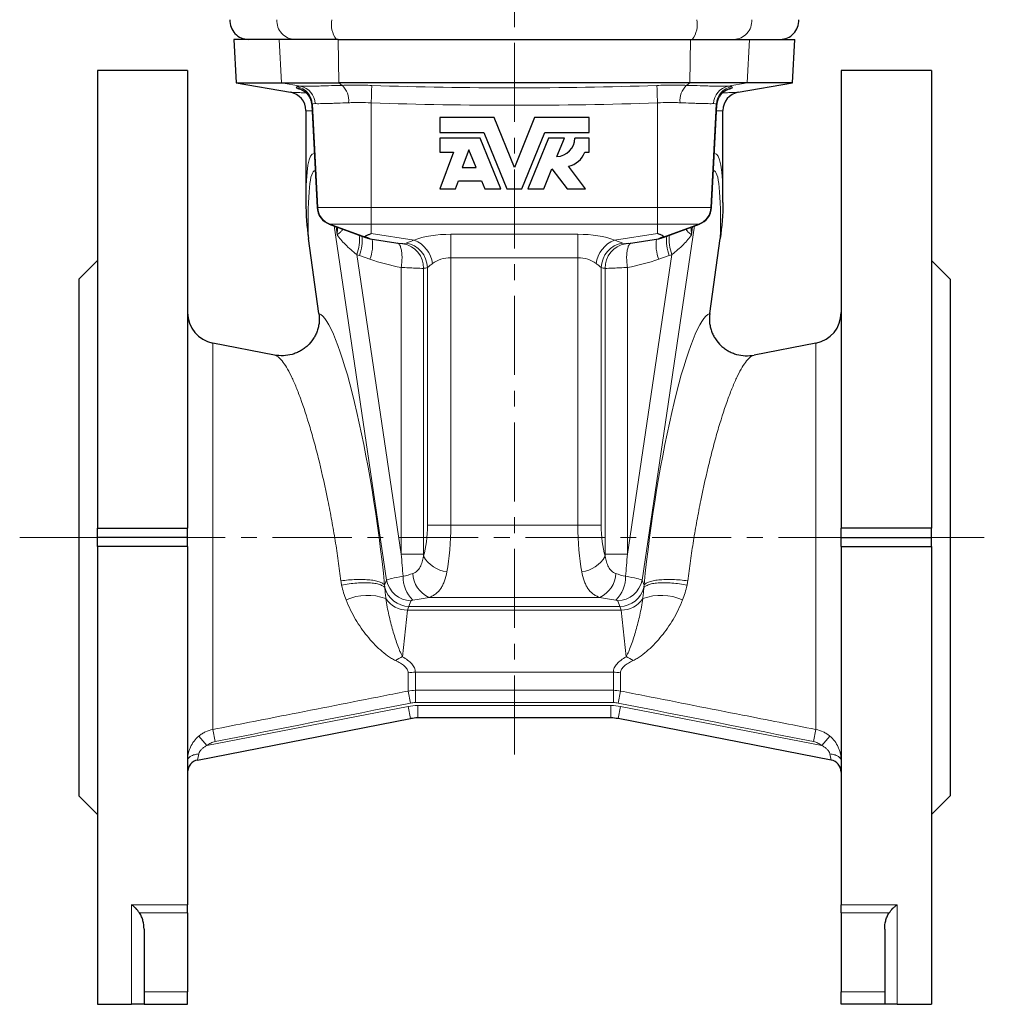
# Model space of a CAD drawing. Header units: millimetres. Extents: x -228 to 529, y -238 to 312.
# Tile 4 of 5: x 374 to 529, y 46 to 204. Entities that reach past the tile are written whole.
import ezdxf

# ---------------------------------------------------------------- set-up
doc = ezdxf.new("R2010")
doc.units = ezdxf.units.MM
doc.linetypes.add('CENTERX2', pattern=[20.32, 12.7, -2.54, 2.54, -2.54])
doc.layers.add('FORMAT', color=7, linetype='Continuous')

msp = doc.modelspace()

# ---------------------------------------------------------------- linework, layer by layer
at = {"color": 7, "linetype": 'Continuous', "lineweight": 25}
for p, q in [((407.99, 200.84), (408.35, 193.88)), ((415.28, 200.84), (407.99, 200.84)), ((424.76, 200.84), (415.28, 200.84)), ((424.76, 200.84), (481.35, 200.84)), ((481.35, 200.84), (490.83, 200.84)), ((490.83, 200.84), (498.13, 200.84)), ((497.76, 193.88), (498.13, 200.84)), ((400.56, 195.84), (386.06, 195.84)), ((386.06, 195.84), (386.06, 122.33)), ((400.56, 195.84), (400.56, 122.33)), ((520.06, 195.84), (505.56, 195.84)), ((505.56, 195.84), (505.56, 122.33)), ((520.06, 195.84), (520.06, 122.33)), ((408.35, 193.88), (417.08, 192.34)), ((408.35, 193.88), (415.63, 193.88)), ((415.63, 193.88), (424.84, 193.88)), ((481.27, 193.88), (424.84, 193.88)), ((490.48, 193.88), (481.27, 193.88)), ((489.04, 192.34), (497.76, 193.88)), ((497.76, 193.88), (490.48, 193.88)), ((420.5, 190.27), (421.36, 173.83)), ((484.75, 173.83), (485.61, 190.27)), ((419.56, 189.39), (419.56, 174.65)), ((441.06, 188.27), (441.06, 185.9)), ((449.8, 188.27), (441.06, 188.27)), ((453.06, 180.27), (449.8, 188.27)), ((456.31, 188.27), (453.06, 180.27)), ((465.06, 188.27), (456.31, 188.27)), ((465.06, 185.9), (465.06, 188.27)), ((486.56, 174.65), (486.56, 189.39)), ((441.06, 185.9), (448.17, 185.9)), ((448.17, 185.9), (451.86, 176.84)), ((454.25, 176.84), (457.94, 185.9)), ((457.94, 185.9), (465.06, 185.9)), ((447.56, 184.99), (441.06, 184.99)), ((441.06, 184.99), (441.06, 182.7)), ((450.87, 176.84), (447.56, 184.99)), ((458.55, 184.99), (455.24, 176.84)), ((461.11, 184.99), (458.55, 184.99)), ((459.91, 182.02), (461.11, 184.99)), ((465.06, 184.99), (462.77, 184.99)), ((465.06, 182.7), (465.06, 184.99)), ((443.3, 182.7), (441.06, 176.84)), ((441.06, 182.7), (443.3, 182.7)), ((445.76, 183.12), (444.67, 180.27)), ((446.92, 180.27), (445.76, 183.12)), ((464.37, 182.7), (465.06, 182.7)), ((464.48, 176.84), (461.76, 180.46)), ((444.67, 180.27), (446.92, 180.27)), ((457.8, 176.84), (459.1, 180.04)), ((459.1, 180.04), (461.52, 176.84)), ((443.6, 176.84), (444.08, 178.1)), ((444.08, 178.1), (447.8, 178.1)), ((447.8, 178.1), (448.31, 176.84)), ((441.06, 176.84), (443.6, 176.84)), ((448.31, 176.84), (450.87, 176.84)), ((451.86, 176.84), (454.25, 176.84)), ((455.24, 176.84), (457.8, 176.84)), ((461.52, 176.84), (464.48, 176.84)), ((423.33, 171.16), (429.16, 169.04)), ((476.95, 169.04), (482.78, 171.16)), ((421.67, 156.81), (419.98, 168.83)), ((429.18, 169.04), (429.16, 169.04)), ((429.87, 168.8), (434.69, 168.07)), ((434.7, 168.07), (434.69, 168.07)), ((471.41, 168.07), (471.42, 168.07)), ((471.41, 168.07), (471.42, 168.07)), ((471.42, 168.07), (476.24, 168.8)), ((476.93, 169.04), (476.95, 169.04)), ((484.44, 156.81), (486.13, 168.83)), ((386.06, 165.34), (383.06, 162.34)), ((523.06, 162.34), (520.06, 165.34)), ((383.06, 162.34), (383.06, 79.34)), ((523.06, 162.34), (523.06, 79.34)), ((414.52, 150.13), (404.6, 152.06)), ((501.51, 152.06), (491.6, 150.13)), ((386.06, 122.33), (400.56, 122.33)), ((386.06, 120.84), (386.06, 122.33)), ((400.56, 120.84), (400.56, 122.33)), ((520.06, 122.33), (505.56, 122.33)), ((505.56, 120.84), (505.56, 122.33)), ((520.06, 120.84), (520.06, 122.33)), ((400.56, 120.84), (386.06, 120.84)), ((386.06, 119.36), (386.06, 120.84)), ((400.56, 119.36), (400.56, 120.84)), ((505.56, 119.36), (505.56, 120.84)), ((505.56, 120.84), (520.06, 120.84)), ((520.06, 119.36), (520.06, 120.84)), ((400.56, 119.36), (386.06, 119.36)), ((386.06, 119.36), (386.06, 45.84)), ((400.56, 119.36), (400.56, 61.84)), ((505.56, 119.36), (520.06, 119.36)), ((505.56, 119.36), (505.56, 61.84)), ((520.06, 119.36), (520.06, 45.84)), ((402.17, 85.08), (436.39, 91.73)), ((468.58, 91.84), (437.53, 91.84)), ((503.94, 85.08), (469.73, 91.73)), ((383.06, 79.34), (386.06, 76.34)), ((520.06, 76.34), (523.06, 79.34)), ((400.56, 60.51), (400.56, 61.84)), ((505.56, 60.51), (505.56, 61.84)), ((400.56, 60.51), (400.56, 47.82)), ((505.56, 60.51), (505.56, 47.82)), ((393.56, 57.93), (393.56, 47.82)), ((512.56, 57.93), (512.56, 47.82)), ((393.56, 47.82), (393.56, 45.84)), ((400.56, 45.84), (400.56, 47.82)), ((505.56, 45.84), (505.56, 47.82)), ((512.56, 47.82), (512.56, 45.84)), ((386.06, 45.84), (391.56, 45.84)), ((393.56, 45.84), (400.56, 45.84)), ((512.56, 45.84), (505.56, 45.84)), ((514.56, 45.84), (520.06, 45.84))]:
    msp.add_line(p, q, dxfattribs=at)
at = {"color": 8, "linetype": 'Continuous', "lineweight": 18}
for p, q in [((415.63, 193.88), (415.28, 200.84)), ((424.84, 193.88), (424.76, 200.84)), ((481.27, 193.88), (481.35, 200.84)), ((490.48, 193.88), (490.83, 200.84)), ((418.71, 193.31), (415.63, 193.88)), ((425.4, 193.45), (424.84, 193.88)), ((480.71, 193.45), (481.27, 193.88)), ((487.4, 193.31), (490.48, 193.88)), ((421.37, 173.83), (420.5, 190.29)), ((420.51, 190.27), (420.5, 190.29)), ((421.47, 173.83), (420.6, 190.45)), ((430.05, 173.83), (430.05, 190.64)), ((476.06, 173.83), (476.06, 190.64)), ((484.64, 173.83), (485.51, 190.45)), ((484.75, 173.83), (485.61, 190.29)), ((485.61, 190.27), (485.61, 190.29)), ((421.37, 173.83), (421.36, 173.83)), ((421.47, 173.83), (421.37, 173.83)), ((430.05, 173.83), (421.47, 173.83)), ((430.05, 173.83), (476.06, 173.83)), ((430.05, 173.83), (430.05, 171.16)), ((476.06, 173.83), (484.64, 173.83)), ((476.06, 173.83), (476.06, 171.16)), ((484.64, 173.83), (484.75, 173.83)), ((484.75, 173.83), (484.75, 173.83)), ((423.33, 171.16), (423.34, 171.16)), ((423.34, 171.16), (423.44, 171.16)), ((429.18, 169.04), (423.34, 171.16)), ((423.44, 171.16), (430.05, 171.16)), ((429.22, 169.06), (423.44, 171.16)), ((424.1, 170.89), (432.53, 113.98)), ((476.06, 171.16), (430.05, 171.16)), ((430.05, 169.63), (430.05, 171.16)), ((482.01, 170.89), (473.58, 113.98)), ((482.67, 171.16), (476.06, 171.16)), ((476.06, 169.63), (476.06, 171.16)), ((476.89, 169.06), (482.67, 171.16)), ((476.93, 169.04), (482.78, 171.16)), ((482.78, 171.16), (482.67, 171.16)), ((482.78, 171.16), (482.78, 171.16)), ((424.42, 170.77), (424.58, 169.46)), ((436.96, 168.59), (430.05, 169.63)), ((442.86, 169.53), (463.26, 169.53)), ((442.86, 169.53), (442.86, 165.77)), ((463.26, 169.53), (463.26, 165.77)), ((469.15, 168.59), (476.06, 169.63)), ((481.7, 170.77), (481.53, 169.46)), ((471.42, 168.07), (471.44, 168.08)), ((434.88, 118.15), (427.75, 166.27)), ((428.18, 166.12), (429.86, 165.52)), ((471.23, 118.15), (478.36, 166.27)), ((477.94, 166.12), (476.25, 165.52)), ((463.26, 165.77), (442.86, 165.77)), ((442.86, 122.79), (442.86, 165.77)), ((463.26, 122.79), (463.26, 165.77)), ((434.88, 164.21), (434.88, 118.15)), ((438.47, 118.15), (438.47, 164.06)), ((439.1, 164.19), (439.1, 122.79)), ((467.01, 164.19), (467.01, 122.79)), ((467.65, 118.15), (467.65, 164.06)), ((471.23, 164.21), (471.23, 118.15)), ((404.6, 152.06), (404.6, 89.99)), ((501.51, 152.06), (501.51, 89.99)), ((439.1, 122.79), (442.86, 122.79)), ((442.86, 122.79), (463.26, 122.79)), ((467.01, 122.79), (463.26, 122.79)), ((434.88, 118.15), (438.47, 118.15)), ((471.23, 118.15), (467.65, 118.15)), ((432.53, 113.98), (432.22, 113.18)), ((473.58, 113.98), (473.89, 113.18)), ((466.79, 111.2), (439.33, 111.2)), ((435.11, 101.68), (435.9, 109.15)), ((470.22, 109.15), (435.9, 109.15)), ((436.1, 109.75), (436.45, 110.66)), ((436.1, 109.75), (470.01, 109.75)), ((470.01, 109.75), (469.66, 110.66)), ((471, 101.68), (470.22, 109.15)), ((436, 99.1), (436, 96.16)), ((468.97, 99.19), (437.15, 99.19)), ((437.15, 96.28), (437.15, 99.19)), ((468.97, 96.28), (468.97, 99.19)), ((470.11, 99.1), (470.11, 96.16)), ((436.38, 94.24), (436, 96.16)), ((437.15, 96.28), (468.97, 96.28)), ((437.15, 94.31), (437.15, 96.28)), ((468.97, 94.31), (468.97, 96.28)), ((469.73, 94.24), (470.11, 96.16)), ((436, 93.7), (403.65, 87.41)), ((436, 93.7), (436.39, 91.73)), ((468.97, 94.31), (437.15, 94.31)), ((437.53, 93.84), (468.58, 93.84)), ((437.53, 93.84), (437.53, 91.84)), ((468.58, 93.84), (468.58, 91.84)), ((470.11, 93.7), (469.73, 91.73)), ((470.11, 93.7), (502.47, 87.41)), ((403.65, 87.41), (402.37, 88.93)), ((404.98, 88.04), (404.6, 89.99)), ((501.13, 88.04), (501.51, 89.99)), ((502.47, 87.41), (503.74, 88.93)), ((402.17, 85.08), (402.35, 86.05)), ((503.94, 85.08), (503.76, 86.05)), ((400.56, 61.84), (391.56, 61.84)), ((391.56, 61.84), (391.56, 45.84)), ((505.56, 61.84), (514.56, 61.84)), ((514.56, 61.84), (514.56, 45.84)), ((392.84, 60.51), (400.56, 60.51)), ((513.27, 60.51), (505.56, 60.51)), ((400.56, 47.82), (393.56, 47.82)), ((505.56, 47.82), (512.56, 47.82))]:
    msp.add_line(p, q, dxfattribs=at)
at = {"color": 8, "linetype": 'Continuous', "lineweight": 18, "flags": 128}
for points in [[(430.15, 193.44), (430.15, 193.39), (430.15, 193.33), (430.14, 193.25), (430.14, 193.16), (430.14, 193.05), (430.13, 192.93), (430.13, 192.79), (430.12, 192.64), (430.12, 192.48), (430.11, 192.3), (430.1, 192.12), (430.1, 191.93), (430.09, 191.73), (430.08, 191.52), (430.08, 191.31), (430.07, 191.09), (430.06, 190.87), (430.05, 190.64)], [(475.96, 193.44), (475.96, 193.39), (475.96, 193.33), (475.97, 193.25), (475.97, 193.16), (475.98, 193.05), (475.98, 192.93), (475.98, 192.79), (475.99, 192.64), (476, 192.48), (476, 192.3), (476.01, 192.12), (476.02, 191.93), (476.02, 191.73), (476.03, 191.52), (476.04, 191.31), (476.04, 191.09), (476.05, 190.87), (476.06, 190.64)], [(434.27, 168.14), (434.33, 168.11), (434.4, 168.07), (434.48, 168), (434.55, 167.93), (434.62, 167.83), (434.68, 167.72), (434.74, 167.6), (434.79, 167.46), (434.84, 167.31), (434.88, 167.14), (434.92, 166.97), (434.95, 166.78), (434.97, 166.58), (434.99, 166.38), (435, 166.16), (435.01, 165.93), (435.01, 165.7), (435, 165.46), (434.99, 165.22), (434.97, 164.97), (434.95, 164.72), (434.92, 164.47), (434.88, 164.21)], [(471.84, 168.14), (471.79, 168.11), (471.71, 168.07), (471.63, 168), (471.56, 167.93), (471.49, 167.83), (471.43, 167.72), (471.37, 167.6), (471.32, 167.46), (471.27, 167.31), (471.23, 167.14), (471.2, 166.97), (471.16, 166.78), (471.14, 166.58), (471.12, 166.38), (471.11, 166.16), (471.1, 165.93), (471.1, 165.7), (471.11, 165.46), (471.12, 165.22), (471.14, 164.97), (471.17, 164.72), (471.2, 164.47), (471.23, 164.21)], [(425.19, 113.86), (425.5, 113.91), (425.8, 113.94), (426.11, 113.98), (426.41, 114.01), (426.72, 114.03), (427.02, 114.05), (427.33, 114.07), (427.63, 114.08), (427.93, 114.09), (428.22, 114.09), (428.51, 114.09), (428.79, 114.08), (429.07, 114.07), (429.34, 114.05), (429.6, 114.03), (429.85, 114.01), (430.09, 113.98), (430.33, 113.95), (430.55, 113.91), (430.76, 113.87), (430.96, 113.82), (431.15, 113.77), (431.32, 113.72), (431.49, 113.66), (431.63, 113.6), (431.77, 113.54), (431.89, 113.47), (432, 113.4), (432.09, 113.33), (432.16, 113.26), (432.22, 113.18)], [(480.92, 113.86), (480.62, 113.91), (480.31, 113.94), (480.01, 113.98), (479.7, 114.01), (479.39, 114.03), (479.09, 114.05), (478.78, 114.07), (478.48, 114.08), (478.19, 114.09), (477.89, 114.09), (477.6, 114.09), (477.32, 114.08), (477.05, 114.07), (476.78, 114.05), (476.52, 114.03), (476.26, 114.01), (476.02, 113.98), (475.79, 113.95), (475.56, 113.91), (475.35, 113.87), (475.15, 113.82), (474.96, 113.77), (474.79, 113.72), (474.63, 113.66), (474.48, 113.6), (474.34, 113.54), (474.22, 113.47), (474.12, 113.4), (474.03, 113.33), (473.95, 113.26), (473.89, 113.18)], [(425.31, 113.16), (425.61, 113.22), (425.91, 113.28), (426.22, 113.33), (426.52, 113.38), (426.83, 113.42), (427.13, 113.46), (427.44, 113.49), (427.74, 113.51), (428.03, 113.54), (428.33, 113.55), (428.61, 113.56), (428.9, 113.57), (429.17, 113.57), (429.44, 113.56), (429.7, 113.55), (429.95, 113.53), (430.19, 113.51), (430.42, 113.48), (430.65, 113.45), (430.86, 113.41), (431.06, 113.36), (431.24, 113.32), (431.42, 113.26), (431.58, 113.2), (431.72, 113.14), (431.86, 113.07), (431.97, 113), (432.08, 112.93), (432.17, 112.85), (432.24, 112.77)], [(480.8, 113.16), (480.5, 113.22), (480.2, 113.28), (479.89, 113.33), (479.59, 113.38), (479.28, 113.42), (478.98, 113.46), (478.68, 113.49), (478.38, 113.51), (478.08, 113.54), (477.79, 113.55), (477.5, 113.56), (477.22, 113.57), (476.94, 113.57), (476.67, 113.56), (476.41, 113.55), (476.16, 113.53), (475.92, 113.51), (475.69, 113.48), (475.47, 113.45), (475.26, 113.41), (475.06, 113.36), (474.87, 113.32), (474.7, 113.26), (474.54, 113.2), (474.39, 113.14), (474.26, 113.07), (474.14, 113), (474.03, 112.93), (473.95, 112.85), (473.87, 112.77)], [(402.35, 86.05), (402.17, 86.03), (401.99, 86.01), (401.82, 85.98), (401.65, 85.94), (401.49, 85.89), (401.34, 85.83), (401.2, 85.77), (401.07, 85.7), (400.95, 85.63), (400.85, 85.54), (400.76, 85.46), (400.69, 85.37), (400.63, 85.28), (400.59, 85.18), (400.56, 85.08), (400.56, 84.99)], [(503.76, 86.05), (503.94, 86.03), (504.12, 86.01), (504.3, 85.98), (504.46, 85.94), (504.62, 85.89), (504.77, 85.83), (504.91, 85.77), (505.04, 85.7), (505.16, 85.63), (505.26, 85.54), (505.35, 85.46), (505.42, 85.37), (505.48, 85.28), (505.52, 85.18), (505.55, 85.08), (505.56, 84.99)]]:
    msp.add_lwpolyline(points, dxfattribs=at)
at = {"color": 7, "linetype": 'Continuous', "lineweight": 25}
for centre, radius, start, end in [((410.35, 203.84), 3, 177, 270), ((495.76, 203.84), 3, 270, 3), ((416.56, 189.39), 3, 359.9989, 80.0013), ((489.56, 189.39), 3, 100.0008, 180.0005), ((459.8, 184.99), 2.97, 272.0523, 0), ((461.01, 183.99), 3.6, 281.9911, 339.0752), ((424.36, 173.98), 3, 183, 250), ((481.75, 173.98), 3, 290, 357), ((405.56, 156.96), 5, 180, 259), ((500.56, 156.96), 5, 281, 0), ((437.53, 85.84), 6, 90, 101), ((468.58, 85.84), 6, 79, 90), ((402.56, 83.12), 2, 101, 180), ((503.56, 83.12), 2, 0, 79)]:
    msp.add_arc(centre, radius, start, end, dxfattribs=at)
at = {"color": 8, "linetype": 'Continuous', "lineweight": 18}
for centre, radius, start, end in [((417.86, 203.79), 2.95, 175.8938, 268.6683), ((427.65, 203.22), 3.99, 168.7299, 216.525), ((478.46, 203.22), 3.99, 323.475, 11.2701), ((488.25, 203.79), 2.95, 271.3317, 4.1062), ((417.51, 190.13), 3, 3.074, 80.2543), ((417.6, 190.29), 3, 3.0839, 80.3106), ((418.11, 190.43), 2.95, 1.7099, 78.3346), ((422.95, 190.97), 3.49, 354.8751, 45.4747), ((483.16, 190.97), 3.49, 134.5253, 185.1249), ((488, 190.43), 2.95, 101.6654, 178.2901), ((488.51, 190.29), 3, 99.6894, 176.9161), ((488.61, 190.13), 3, 99.7457, 176.926), ((424.36, 173.98), 3, 182.9937, 249.9875), ((424.47, 173.98), 3, 182.9937, 249.9875), ((481.64, 173.98), 3, 290.0125, 357.0063), ((481.75, 173.98), 3, 290.0125, 357.0063), ((421.38, 168.65), 6.8, 339.4932, 6.471), ((421.79, 168.47), 6.81, 339.774, 6.7189), ((484.32, 168.47), 6.81, 173.2811, 200.226), ((484.73, 168.65), 6.8, 173.529, 200.5068), ((423.65, 167.84), 6.63, 339.5555, 7.8726), ((434.52, 164.13), 3.95, 358.9186, 79.9822), ((434.98, 164.06), 4.12, 1.8128, 80.5652), ((435.2, 164.17), 4.76, 7.9595, 68.2294), ((470.91, 164.17), 4.76, 111.7706, 172.0405), ((471.13, 164.06), 4.12, 99.4348, 178.1872), ((471.59, 164.13), 3.95, 100.0178, 181.0814), ((482.46, 167.84), 6.63, 172.1274, 200.4445), ((442.79, 120.26), 4.97, 209.4944, 263.4594), ((463.32, 120.26), 4.97, 276.5406, 330.5056), ((436.54, 114.74), 4.07, 190.768, 268.8723), ((440.58, 114.58), 5.41, 179.7747, 224.7896), ((441.23, 115.29), 4.51, 183.13, 245.0475), ((464.88, 115.29), 4.51, 294.9525, 356.87), ((465.53, 114.58), 5.41, 315.2104, 0.2253), ((469.58, 114.74), 4.07, 271.1277, 349.232), ((436.19, 113.84), 4.09, 195.1759, 268.7765), ((469.93, 113.84), 4.09, 271.2235, 344.8241), ((429.48, 103.17), 8.37, 69.5128, 114.2967), ((435.93, 113.4), 4.25, 214.1243, 269.5838), ((470.18, 113.4), 4.25, 270.4162, 325.8757), ((476.63, 103.17), 8.37, 65.7033, 110.4872), ((437.41, 96.12), 6.02, 112.4389, 124.8888), ((468.71, 96.12), 6.02, 55.1112, 67.5611), ((437.14, 92.29), 6.9, 89.9913, 99.5423), ((468.97, 92.29), 6.9, 80.4577, 90.0087), ((437.53, 85.84), 8, 90, 101), ((468.58, 85.84), 8, 79, 90)]:
    msp.add_arc(centre, radius, start, end, dxfattribs=at)
for centre, major_axis, ratio, start_param, end_param in [((549.56, -608.04), (-128.78, 790.53), 0.02251, 6.276057, 6.420499), ((356.56, -608.04), (128.78, 790.53), 0.02251, 6.145872, 6.290314), ((529.94, -610.8), (-108.95, 790.53), 0.019188, 6.279298, 6.446828), ((376.17, -610.8), (108.95, 790.53), 0.019188, 6.119542, 6.287072), ((442.86, 166.62), (8, 0), 0.36397, 1.570796, 2.398922), ((463.26, 166.62), (8, 0), 0.36397, 0.742671, 1.570796), ((434.67, 180.21), (-0.53, 12.19), 0.323459, 3.14259, 3.25845), ((471.45, 180.21), (0.53, 12.19), 0.323459, 3.024735, 3.140596), ((436.89, 180.08), (21.98, -4.94), 0.708469, 4.54896, 4.779909), ((442.86, 162.86), (4, 0), 0.72794, 1.570796, 2.398922), ((463.26, 162.86), (4, 0), 0.72794, 0.742671, 1.570796), ((469.22, 180.08), (21.98, 4.94), 0.708469, 4.644869, 4.875818), ((438.43, 180.21), (0.04, 16.15), 0.339059, 3.155588, 3.271449), ((467.69, 180.21), (-0.04, 16.15), 0.339059, 3.011737, 3.127597), ((426.22, 122.61), (-4.91, 34.25), 0.139116, 4.413655, 6.210475), ((479.89, 122.61), (4.91, 34.25), 0.139116, 0.07271, 1.86953), ((436.19, 122.79), (0, 8), 0.36397, 4.040438, 4.712389), ((439.95, 122.79), (0, 12), 0.242647, 4.040438, 4.712389), ((466.17, 122.79), (0, 12), 0.242647, 1.570796, 2.242748), ((469.93, 122.79), (0, 8), 0.36397, 1.570796, 2.242748), ((428.14, 174.02), (-8.6, 86.83), 0.017977, 3.95689, 4.011648), ((433.78, 174.02), (-3, 87.54), 0.04118, 4.013801, 4.01889), ((472.33, 174.02), (3, 87.54), 0.04118, 2.264296, 2.269384), ((477.97, 174.02), (8.6, 86.83), 0.017977, 2.271537, 2.326295), ((436.96, 114.51), (4.46, 0.59), 0.077051, 1.971949, 3.003025), ((469.15, 114.51), (4.46, -0.59), 0.077051, 0.138568, 1.169643), ((436.96, 110.65), (0.506, -0.004), 0.261399, 2.011724, 3.042799), ((469.15, 110.65), (0.506, 0.004), 0.261399, 0.098793, 1.129868), ((437.82, 103.95), (-1.48, 5.99), 0.223585, 0.20656, 0.468359), ((468.29, 103.95), (1.48, 5.99), 0.223585, 5.814826, 6.076625)]:
    msp.add_ellipse(centre, major_axis=major_axis, ratio=ratio, start_param=start_param, end_param=end_param, dxfattribs=at)
at = {"color": 7, "linetype": 'Continuous', "lineweight": 25}
for centre, major_axis, start_param, end_param in [((373.99, 189.36), (55.89, -20.56), 6.126118, 6.437017), ((532.12, 189.36), (55.89, 20.56), 2.987761, 3.29866)]:
    msp.add_ellipse(centre, major_axis=major_axis, ratio=0.001948, start_param=start_param, end_param=end_param, dxfattribs=at)
at = {"color": 8, "linetype": 'Continuous', "lineweight": 18}
for points, knots in [([(418.02, 193.08), (418.01, 193.08), (418.01, 193.06), (418.05, 193.02), (418.13, 192.98), (418.25, 192.93), (418.4, 192.88), (418.6, 192.82), (418.77, 192.77), (418.89, 192.74), (418.92, 192.73)], [0, 0, 0, 0, 0.134213, 0.268531, 0.402744, 0.540899, 0.679167, 0.817323, 0.951635, 1, 1, 1, 1]), ([(425.4, 193.45), (424.61, 193.43), (423.87, 193.41), (422.83, 193.38), (422.5, 193.37), (421.86, 193.35), (421.55, 193.34), (420.69, 193.32), (420.19, 193.32), (419.54, 193.31), (419.35, 193.31), (419, 193.31), (418.84, 193.31), (418.71, 193.31)], [0, 0, 0, 0, 0.25, 0.25, 0.375, 0.375, 0.5, 0.5, 0.75, 0.75, 0.875, 0.875, 1, 1, 1, 1]), ([(430.15, 193.44), (429.33, 193.47), (428.53, 193.48), (427.34, 193.49), (426.94, 193.48), (426.16, 193.47), (425.78, 193.47), (425.4, 193.45)], [0, 0, 0, 0, 0.5, 0.5, 0.75, 0.75, 1, 1, 1, 1]), ([(430.15, 193.44), (437.78, 193.18), (445.42, 193.05), (460.69, 193.05), (468.33, 193.18), (475.96, 193.44)], [0, 0, 0, 0, 0.5, 0.5, 1, 1, 1, 1]), ([(475.96, 193.44), (476.78, 193.47), (477.59, 193.48), (478.78, 193.49), (479.17, 193.48), (479.95, 193.47), (480.34, 193.47), (480.71, 193.45)], [0, 0, 0, 0, 0.5, 0.5, 0.75, 0.75, 1, 1, 1, 1]), ([(480.71, 193.45), (481.5, 193.43), (482.24, 193.41), (483.28, 193.38), (483.61, 193.37), (484.25, 193.35), (484.56, 193.34), (485.42, 193.32), (485.92, 193.32), (486.57, 193.31), (486.77, 193.31), (487.12, 193.31), (487.27, 193.31), (487.4, 193.31)], [0, 0, 0, 0, 0.25, 0.25, 0.375, 0.375, 0.5, 0.5, 0.75, 0.75, 0.875, 0.875, 1, 1, 1, 1]), ([(488.1, 193.08), (488.1, 193.08), (488.1, 193.06), (488.06, 193.02), (487.98, 192.98), (487.86, 192.93), (487.71, 192.88), (487.51, 192.82), (487.34, 192.77), (487.22, 192.74), (487.19, 192.73)], [0, 0, 0, 0, 0.134206, 0.268516, 0.402723, 0.54087, 0.679131, 0.817279, 0.951584, 1, 1, 1, 1]), ([(419.61, 192.24), (419.5, 192.24), (419.21, 192.26), (418.82, 192.27), (418.41, 192.29), (418.06, 192.3), (417.76, 192.31), (417.52, 192.32), (417.32, 192.33), (417.18, 192.34), (417.09, 192.34), (417.08, 192.34), (417.08, 192.34)], [0, 0, 0, 0, 0.066818, 0.16929, 0.271762, 0.374255, 0.476748, 0.57922, 0.684404, 0.78961, 0.894816, 1, 1, 1, 1]), ([(486.5, 192.24), (486.61, 192.24), (486.9, 192.26), (487.3, 192.27), (487.7, 192.29), (488.05, 192.3), (488.35, 192.31), (488.6, 192.32), (488.79, 192.33), (488.93, 192.34), (489.02, 192.34), (489.03, 192.34), (489.04, 192.34)], [0, 0, 0, 0, 0.066837, 0.169307, 0.271777, 0.374267, 0.476758, 0.579228, 0.68441, 0.789614, 0.894818, 1, 1, 1, 1]), ([(421.06, 190.52), (421.16, 190.51), (421.29, 190.51), (421.57, 190.51), (421.73, 190.51), (422.24, 190.52), (422.65, 190.53), (423.34, 190.55), (423.58, 190.55), (424.1, 190.57), (424.37, 190.58), (425.2, 190.61), (425.79, 190.63), (426.43, 190.66)], [0, 0, 0, 0, 0.125, 0.125, 0.25, 0.25, 0.5, 0.5, 0.625, 0.625, 0.75, 0.75, 1, 1, 1, 1]), ([(426.43, 190.66), (426.71, 190.67), (427.01, 190.68), (427.61, 190.69), (427.91, 190.69), (428.81, 190.69), (429.43, 190.67), (430.05, 190.64)], [0, 0, 0, 0, 0.25, 0.25, 0.5, 0.5, 1, 1, 1, 1]), ([(476.06, 190.64), (468.39, 190.38), (460.73, 190.25), (445.39, 190.25), (437.72, 190.38), (430.05, 190.64)], [0, 0, 0, 0, 0.5, 0.5, 1, 1, 1, 1]), ([(479.69, 190.66), (479.4, 190.67), (479.1, 190.68), (478.51, 190.69), (478.21, 190.69), (477.3, 190.69), (476.68, 190.67), (476.06, 190.64)], [0, 0, 0, 0, 0.25, 0.25, 0.5, 0.5, 1, 1, 1, 1]), ([(485.05, 190.52), (484.95, 190.51), (484.82, 190.51), (484.54, 190.51), (484.39, 190.51), (483.87, 190.52), (483.46, 190.53), (482.77, 190.55), (482.53, 190.55), (482.01, 190.57), (481.74, 190.58), (480.91, 190.61), (480.32, 190.63), (479.69, 190.66)], [0, 0, 0, 0, 0.125, 0.125, 0.25, 0.25, 0.5, 0.5, 0.625, 0.625, 0.75, 0.75, 1, 1, 1, 1]), ([(419.56, 189.39), (419.56, 189.39), (419.55, 189.39), (419.58, 189.38), (419.65, 189.38), (419.78, 189.38), (419.96, 189.37), (420.2, 189.36), (420.4, 189.35), (420.53, 189.35), (420.55, 189.35)], [0, 0, 0, 0, 0.000007, 0.162226, 0.324478, 0.48673, 0.648949, 0.811168, 0.97342, 1, 1, 1, 1]), ([(486.56, 189.39), (486.56, 189.39), (486.57, 189.39), (486.53, 189.38), (486.46, 189.38), (486.33, 189.38), (486.15, 189.37), (485.91, 189.36), (485.71, 189.35), (485.58, 189.35), (485.56, 189.35)], [0, 0, 0, 0, 0.000003, 0.162223, 0.324476, 0.486728, 0.648948, 0.811167, 0.97342, 1, 1, 1, 1]), ([(424.65, 170.69), (424.65, 170.68), (424.65, 170.49), (424.63, 170.12), (424.6, 169.71), (424.59, 169.5), (424.58, 169.46), (424.58, 169.46)], [0, 0, 0, 0, 0.007272, 0.493094, 0.907765, 0.988343, 1, 1, 1, 1]), ([(424.58, 169.46), (424.58, 169.46), (424.67, 169.53), (424.85, 169.66), (425.08, 169.86), (425.27, 170.04), (425.4, 170.19), (425.48, 170.3), (425.51, 170.36), (425.51, 170.37)], [0, 0, 0, 0, 0.004743, 0.258304, 0.493225, 0.666772, 0.840269, 0.957723, 1, 1, 1, 1]), ([(424.58, 169.46), (424.75, 169.2), (424.94, 168.94), (425.39, 168.41), (425.64, 168.15), (426.18, 167.61), (426.47, 167.34), (427.08, 166.8), (427.4, 166.53), (427.75, 166.27)], [0, 0, 0, 0, 0.25, 0.25, 0.5, 0.5, 0.75, 0.75, 1, 1, 1, 1]), ([(481.53, 169.46), (481.37, 169.2), (481.17, 168.94), (480.72, 168.41), (480.48, 168.15), (479.94, 167.61), (479.64, 167.34), (479.03, 166.8), (478.71, 166.53), (478.36, 166.27)], [0, 0, 0, 0, 0.25, 0.25, 0.5, 0.5, 0.75, 0.75, 1, 1, 1, 1]), ([(481.53, 169.46), (481.53, 169.46), (481.44, 169.53), (481.26, 169.66), (481.04, 169.85), (480.87, 170.01), (480.75, 170.14), (480.65, 170.27), (480.61, 170.34), (480.6, 170.37)], [0, 0, 0, 0, 0.004743, 0.258354, 0.49332, 0.633235, 0.773552, 0.913708, 1, 1, 1, 1]), ([(481.46, 170.69), (481.46, 170.68), (481.46, 170.49), (481.48, 170.12), (481.51, 169.71), (481.53, 169.5), (481.53, 169.46), (481.53, 169.46)], [0, 0, 0, 0, 0.007272, 0.493094, 0.907765, 0.988343, 1, 1, 1, 1]), ([(435.21, 168.02), (435.18, 168.02), (435.13, 168.02), (435.04, 168.03), (434.91, 168.04), (434.81, 168.05), (434.72, 168.07), (434.7, 168.07)], [0, 0, 0, 0, 0.233603, 0.474475, 0.61455, 0.935032, 1, 1, 1, 1]), ([(436.96, 168.59), (436.67, 168.49), (436.41, 168.4), (436.08, 168.28), (435.98, 168.25), (435.8, 168.18), (435.72, 168.15), (435.66, 168.12)], [0, 0, 0, 0, 0.5, 0.5, 0.75, 0.75, 1, 1, 1, 1]), ([(469.15, 168.59), (469.44, 168.49), (469.7, 168.4), (470.03, 168.28), (470.13, 168.25), (470.31, 168.18), (470.39, 168.15), (470.45, 168.12)], [0, 0, 0, 0, 0.5, 0.5, 0.75, 0.75, 1, 1, 1, 1]), ([(470.91, 168.02), (470.93, 168.02), (470.98, 168.02), (471.07, 168.03), (471.2, 168.04), (471.3, 168.06), (471.4, 168.07), (471.41, 168.07)], [0, 0, 0, 0, 0.232649, 0.472538, 0.612041, 0.931214, 1, 1, 1, 1]), ([(439.1, 164.19), (439.19, 164.26), (439.31, 164.36), (439.58, 164.57), (439.74, 164.7), (439.91, 164.83)], [0, 0, 0, 0, 0.5, 0.5, 1, 1, 1, 1]), ([(467.01, 164.19), (466.92, 164.26), (466.8, 164.36), (466.53, 164.57), (466.37, 164.7), (466.2, 164.83)], [0, 0, 0, 0, 0.5, 0.5, 1, 1, 1, 1]), ([(434.88, 164.21), (435.29, 164.19), (435.68, 164.17), (436.42, 164.13), (436.76, 164.11), (437.38, 164.08), (437.66, 164.07), (438.12, 164.06), (438.31, 164.06), (438.47, 164.06)], [0, 0, 0, 0, 0.25, 0.25, 0.5, 0.5, 0.75, 0.75, 1, 1, 1, 1]), ([(471.23, 164.21), (470.82, 164.19), (470.43, 164.17), (469.69, 164.13), (469.35, 164.11), (468.73, 164.08), (468.46, 164.07), (467.99, 164.06), (467.8, 164.06), (467.65, 164.06)], [0, 0, 0, 0, 0.25, 0.25, 0.5, 0.5, 0.75, 0.75, 1, 1, 1, 1]), ([(414.52, 150.13), (414.9, 150.05), (415.31, 149.73), (415.98, 148.9), (416.21, 148.56), (416.69, 147.77), (416.93, 147.32), (417.42, 146.32), (417.67, 145.76), (418.18, 144.56), (418.43, 143.9), (419.21, 141.78), (419.72, 140.21), (420.48, 137.63), (420.74, 136.73), (421.24, 134.86), (421.49, 133.9), (422.21, 130.95), (422.66, 128.9), (423.2, 126.23), (423.31, 125.69), (423.52, 124.62), (423.62, 124.08), (423.91, 122.47), (424.1, 121.39), (424.45, 119.24), (424.61, 118.16), (424.84, 116.54), (424.92, 116), (425.06, 114.93), (425.13, 114.39), (425.19, 113.86)], [0, 0, 0, 0, 0.125, 0.125, 0.1875, 0.1875, 0.25, 0.25, 0.3125, 0.3125, 0.375, 0.375, 0.5, 0.5, 0.5625, 0.5625, 0.625, 0.625, 0.75, 0.75, 0.78125, 0.78125, 0.8125, 0.8125, 0.875, 0.875, 0.9375, 0.9375, 0.96875, 0.96875, 1, 1, 1, 1]), ([(491.6, 150.13), (491.21, 150.05), (490.8, 149.73), (490.13, 148.9), (489.9, 148.56), (489.42, 147.77), (489.18, 147.32), (488.69, 146.32), (488.44, 145.76), (487.94, 144.56), (487.68, 143.9), (486.9, 141.78), (486.39, 140.21), (485.63, 137.63), (485.38, 136.73), (484.87, 134.86), (484.63, 133.9), (483.91, 130.95), (483.45, 128.9), (482.91, 126.23), (482.8, 125.69), (482.6, 124.62), (482.5, 124.08), (482.2, 122.47), (482.02, 121.39), (481.66, 119.24), (481.5, 118.16), (481.27, 116.54), (481.19, 116), (481.05, 114.93), (480.98, 114.39), (480.92, 113.86)], [0, 0, 0, 0, 0.125, 0.125, 0.1875, 0.1875, 0.25, 0.25, 0.3125, 0.3125, 0.375, 0.375, 0.5, 0.5, 0.5625, 0.5625, 0.625, 0.625, 0.75, 0.75, 0.78125, 0.78125, 0.8125, 0.8125, 0.875, 0.875, 0.9375, 0.9375, 0.96875, 0.96875, 1, 1, 1, 1]), ([(438.47, 117.81), (438.41, 117.49), (438.34, 117.19), (438.21, 116.75), (438.16, 116.62), (438.05, 116.35), (437.99, 116.22), (437.78, 115.85), (437.62, 115.64), (437.32, 115.37), (437.21, 115.29), (436.98, 115.15), (436.85, 115.09), (436.72, 115.04)], [0, 0, 0, 0, 0.25, 0.25, 0.375, 0.375, 0.5, 0.5, 0.75, 0.75, 0.875, 0.875, 1, 1, 1, 1]), ([(467.65, 117.81), (467.7, 117.49), (467.77, 117.19), (467.9, 116.75), (467.95, 116.62), (468.06, 116.35), (468.13, 116.22), (468.33, 115.85), (468.5, 115.64), (468.79, 115.37), (468.9, 115.29), (469.13, 115.15), (469.26, 115.09), (469.39, 115.04)], [0, 0, 0, 0, 0.25, 0.25, 0.375, 0.375, 0.5, 0.5, 0.75, 0.75, 0.875, 0.875, 1, 1, 1, 1]), ([(439.33, 111.2), (439.53, 111.27), (439.73, 111.35), (440.1, 111.55), (440.27, 111.65), (440.75, 112.02), (441.02, 112.31), (441.36, 112.83), (441.47, 113.02), (441.67, 113.42), (441.75, 113.63), (441.99, 114.29), (442.12, 114.78), (442.22, 115.32)], [0, 0, 0, 0, 0.125, 0.125, 0.25, 0.25, 0.5, 0.5, 0.625, 0.625, 0.75, 0.75, 1, 1, 1, 1]), ([(466.79, 111.2), (466.58, 111.27), (466.38, 111.35), (466.02, 111.55), (465.84, 111.65), (465.37, 112.02), (465.1, 112.31), (464.75, 112.83), (464.64, 113.02), (464.45, 113.42), (464.36, 113.63), (464.12, 114.29), (463.99, 114.78), (463.89, 115.32)], [0, 0, 0, 0, 0.125, 0.125, 0.25, 0.25, 0.5, 0.5, 0.625, 0.625, 0.75, 0.75, 1, 1, 1, 1]), ([(425.31, 113.16), (425.39, 112.75), (425.5, 112.35), (425.75, 111.56), (425.89, 111.18), (426.04, 110.8)], [0, 0, 0, 0, 0.5, 0.5, 1, 1, 1, 1]), ([(432.41, 111.01), (432.38, 111.31), (432.35, 111.59), (432.29, 112.16), (432.26, 112.46), (432.24, 112.77)], [0, 0, 0, 0, 0.5, 0.5, 1, 1, 1, 1]), ([(473.7, 111.01), (473.73, 111.31), (473.76, 111.59), (473.82, 112.16), (473.85, 112.46), (473.87, 112.77)], [0, 0, 0, 0, 0.5, 0.5, 1, 1, 1, 1]), ([(480.8, 113.16), (480.72, 112.75), (480.61, 112.35), (480.36, 111.56), (480.22, 111.18), (480.08, 110.8)], [0, 0, 0, 0, 0.5, 0.5, 1, 1, 1, 1]), ([(426.04, 110.8), (426.25, 110.24), (426.49, 109.69), (427, 108.65), (427.27, 108.15), (428.12, 106.71), (428.75, 105.82), (429.74, 104.6), (430.09, 104.2), (430.8, 103.46), (431.16, 103.1), (431.9, 102.43), (432.28, 102.12), (432.88, 101.68), (433.09, 101.55), (433.51, 101.28), (433.73, 101.16), (433.97, 101.05)], [0, 0, 0, 0, 0.125, 0.125, 0.25, 0.25, 0.5, 0.5, 0.625, 0.625, 0.75, 0.75, 0.875, 0.875, 0.9375, 0.9375, 1, 1, 1, 1]), ([(435.11, 101.68), (435.02, 101.83), (434.93, 101.99), (434.78, 102.32), (434.7, 102.49), (434.49, 102.99), (434.36, 103.34), (433.98, 104.41), (433.74, 105.16), (433.29, 106.71), (433.09, 107.52), (432.71, 109.2), (432.54, 110.09), (432.41, 111.01)], [0, 0, 0, 0, 0.0625, 0.0625, 0.125, 0.125, 0.25, 0.25, 0.5, 0.5, 0.75, 0.75, 1, 1, 1, 1]), ([(471, 101.68), (471.1, 101.83), (471.18, 101.99), (471.34, 102.32), (471.41, 102.49), (471.62, 102.99), (471.75, 103.34), (472.14, 104.41), (472.37, 105.16), (472.82, 106.71), (473.03, 107.52), (473.4, 109.2), (473.57, 110.09), (473.7, 111.01)], [0, 0, 0, 0, 0.0625, 0.0625, 0.125, 0.125, 0.25, 0.25, 0.5, 0.5, 0.75, 0.75, 1, 1, 1, 1]), ([(480.08, 110.8), (479.86, 110.24), (479.63, 109.69), (479.12, 108.65), (478.85, 108.15), (477.99, 106.71), (477.37, 105.82), (476.37, 104.6), (476.02, 104.2), (475.31, 103.46), (474.95, 103.1), (474.21, 102.43), (473.83, 102.12), (473.23, 101.68), (473.03, 101.55), (472.6, 101.28), (472.38, 101.16), (472.15, 101.05)], [0, 0, 0, 0, 0.125, 0.125, 0.25, 0.25, 0.5, 0.5, 0.625, 0.625, 0.75, 0.75, 0.875, 0.875, 0.9375, 0.9375, 1, 1, 1, 1]), ([(437.15, 99.19), (437.15, 99.42), (437.09, 99.65), (436.89, 100.1), (436.75, 100.31), (436.19, 100.94), (435.69, 101.32), (435.11, 101.68)], [0, 0, 0, 0, 0.25, 0.25, 0.5, 0.5, 1, 1, 1, 1]), ([(468.97, 99.19), (468.97, 99.42), (469.02, 99.65), (469.22, 100.1), (469.37, 100.31), (469.92, 100.94), (470.42, 101.32), (471, 101.68)], [0, 0, 0, 0, 0.25, 0.25, 0.5, 0.5, 1, 1, 1, 1]), ([(433.97, 101.05), (434.24, 100.92), (434.5, 100.79), (434.98, 100.5), (435.19, 100.35), (435.57, 100.02), (435.73, 99.85), (435.89, 99.58), (435.93, 99.48), (435.99, 99.29), (436, 99.19), (436, 99.1)], [0, 0, 0, 0, 0.25, 0.25, 0.5, 0.5, 0.75, 0.75, 0.875, 0.875, 1, 1, 1, 1]), ([(472.15, 101.05), (471.87, 100.92), (471.61, 100.79), (471.14, 100.5), (470.92, 100.35), (470.54, 100.02), (470.39, 99.85), (470.22, 99.58), (470.18, 99.48), (470.13, 99.29), (470.11, 99.19), (470.11, 99.1)], [0, 0, 0, 0, 0.25, 0.25, 0.5, 0.5, 0.75, 0.75, 0.875, 0.875, 1, 1, 1, 1]), ([(436, 96.16), (434.69, 95.91), (433.38, 95.65), (432.08, 95.39), (426.84, 94.36), (421.61, 93.33), (416.38, 92.3), (412.45, 91.53), (408.53, 90.76), (404.6, 89.99)], [0, 0, 0, 0, 0.004, 0.004, 0.004, 0.02, 0.02, 0.02, 0.03200104, 0.03200104, 0.03200104, 0.03200104]), ([(470.11, 96.16), (471.42, 95.91), (472.73, 95.65), (474.04, 95.39), (479.27, 94.36), (484.5, 93.33), (489.73, 92.3), (493.66, 91.53), (497.58, 90.76), (501.51, 89.99)], [0, 0, 0, 0, 0.004, 0.004, 0.004, 0.02, 0.02, 0.02, 0.03200104, 0.03200104, 0.03200104, 0.03200104]), ([(402.37, 88.93), (402.08, 88.69), (401.82, 88.41), (401.36, 87.81), (401.16, 87.48), (400.93, 86.97), (400.87, 86.8), (400.75, 86.44), (400.7, 86.26), (400.59, 85.71), (400.56, 85.34), (400.56, 84.99)], [0, 0, 0, 0, 0.25, 0.25, 0.5, 0.5, 0.625, 0.625, 0.75, 0.75, 1, 1, 1, 1]), ([(404.6, 89.99), (404.19, 89.91), (403.8, 89.78), (403.24, 89.51), (403.05, 89.41), (402.7, 89.19), (402.53, 89.06), (402.37, 88.93)], [0, 0, 0, 0, 0.5, 0.5, 0.75, 0.75, 1, 1, 1, 1]), ([(501.51, 89.99), (501.92, 89.91), (502.31, 89.78), (502.87, 89.51), (503.06, 89.41), (503.41, 89.19), (503.58, 89.06), (503.74, 88.93)], [0, 0, 0, 0, 0.5, 0.5, 0.75, 0.75, 1, 1, 1, 1]), ([(503.74, 88.93), (504.03, 88.69), (504.3, 88.41), (504.75, 87.81), (504.95, 87.48), (505.18, 86.97), (505.25, 86.8), (505.36, 86.44), (505.41, 86.26), (505.52, 85.71), (505.56, 85.34), (505.56, 84.99)], [0, 0, 0, 0, 0.25, 0.25, 0.5, 0.5, 0.625, 0.625, 0.75, 0.75, 1, 1, 1, 1]), ([(402.35, 86.05), (402.37, 86.19), (402.43, 86.34), (402.6, 86.61), (402.71, 86.74), (402.94, 86.96), (403.08, 87.07), (403.35, 87.25), (403.5, 87.33), (403.65, 87.41)], [0, 0, 0, 0, 0.25, 0.25, 0.5, 0.5, 0.75, 0.75, 1, 1, 1, 1]), ([(403.65, 87.41), (403.84, 87.57), (404.05, 87.7), (404.5, 87.92), (404.74, 88), (404.98, 88.04)], [0, 0, 0, 0, 0.5, 0.5, 1, 1, 1, 1]), ([(502.47, 87.41), (502.27, 87.57), (502.06, 87.7), (501.61, 87.92), (501.38, 88), (501.13, 88.04)], [0, 0, 0, 0, 0.5, 0.5, 1, 1, 1, 1]), ([(503.76, 86.05), (503.74, 86.19), (503.68, 86.34), (503.51, 86.61), (503.4, 86.74), (503.17, 86.96), (503.04, 87.07), (502.76, 87.25), (502.62, 87.33), (502.47, 87.41)], [0, 0, 0, 0, 0.25, 0.25, 0.5, 0.5, 0.75, 0.75, 1, 1, 1, 1])]:
    msp.add_open_spline(points, degree=3, knots=knots, dxfattribs=at)
for points in [[(418.11, 193.25), (418.08, 193.19), (418.05, 193.14), (418.02, 193.08)], [(418.71, 193.31), (418.34, 193.32), (418.14, 193.3), (418.11, 193.25)], [(487.4, 193.31), (487.78, 193.32), (487.98, 193.3), (488, 193.25)], [(488, 193.25), (488.03, 193.19), (488.07, 193.14), (488.1, 193.08)], [(420.5, 190.29), (420.54, 190.34), (420.57, 190.39), (420.6, 190.45)], [(420.6, 190.45), (420.62, 190.5), (420.77, 190.52), (421.06, 190.52)], [(485.51, 190.45), (485.49, 190.5), (485.34, 190.52), (485.05, 190.52)], [(485.61, 190.29), (485.58, 190.34), (485.54, 190.39), (485.51, 190.45)], [(427.75, 166.27), (427.89, 166.22), (428.03, 166.17), (428.18, 166.12)], [(478.36, 166.27), (478.22, 166.22), (478.08, 166.17), (477.94, 166.12)], [(436.72, 115.04), (436.26, 114.86), (435.75, 114.71), (435.17, 114.6)], [(469.39, 115.04), (469.85, 114.86), (470.36, 114.71), (470.94, 114.6)], [(425.19, 113.86), (425.22, 113.63), (425.26, 113.39), (425.31, 113.16)], [(432.24, 112.77), (432.23, 112.9), (432.22, 113.04), (432.22, 113.18)], [(473.87, 112.77), (473.88, 112.9), (473.89, 113.04), (473.89, 113.18)], [(480.92, 113.86), (480.89, 113.63), (480.85, 113.39), (480.8, 113.16)], [(436.74, 110.77), (437.69, 110.88), (438.55, 111.02), (439.33, 111.2)], [(469.37, 110.77), (468.42, 110.88), (467.56, 111.02), (466.79, 111.2)], [(437.15, 96.28), (436.76, 96.28), (436.38, 96.24), (436, 96.16)], [(468.97, 96.28), (469.35, 96.28), (469.73, 96.24), (470.11, 96.16)], [(404.98, 88.04), (415.45, 90.1), (425.92, 92.17), (436.38, 94.24)], [(436.38, 94.24), (436.63, 94.28), (436.89, 94.31), (437.15, 94.31)], [(469.73, 94.24), (469.48, 94.28), (469.22, 94.31), (468.97, 94.31)], [(501.13, 88.04), (490.66, 90.1), (480.19, 92.17), (469.73, 94.24)]]:
    msp.add_open_spline(points, degree=3, dxfattribs=at)
at = {"color": 7, "linetype": 'Continuous', "lineweight": 25}
for points, knots in [([(418.79, 192.79), (418.79, 192.79), (418.79, 192.79), (418.8, 192.79), (418.83, 192.78), (418.86, 192.76), (418.9, 192.74), (418.94, 192.72), (419, 192.69), (419.06, 192.66), (419.13, 192.62), (419.2, 192.57), (419.29, 192.51), (419.37, 192.45), (419.47, 192.37), (419.57, 192.28), (419.67, 192.18), (419.78, 192.07), (419.89, 191.94), (419.99, 191.8), (420.09, 191.65), (420.18, 191.49), (420.26, 191.32), (420.33, 191.14), (420.39, 190.96), (420.44, 190.77), (420.47, 190.57), (420.49, 190.41), (420.5, 190.3), (420.5, 190.27)], [0, 0, 0, 0, 0.033664, 0.077936, 0.118858, 0.156824, 0.192285, 0.225725, 0.257649, 0.28857, 0.319005, 0.349387, 0.380103, 0.411633, 0.444395, 0.478706, 0.514737, 0.552478, 0.591749, 0.63226, 0.673701, 0.7158, 0.758349, 0.801201, 0.844256, 0.887447, 0.930731, 0.978546, 1, 1, 1, 1]), ([(485.61, 190.27), (485.61, 190.33), (485.62, 190.45), (485.65, 190.63), (485.69, 190.83), (485.74, 191.01), (485.8, 191.19), (485.88, 191.37), (485.96, 191.53), (486.05, 191.69), (486.15, 191.83), (486.25, 191.97), (486.35, 192.09), (486.46, 192.2), (486.56, 192.3), (486.66, 192.39), (486.75, 192.46), (486.84, 192.52), (486.92, 192.58), (486.99, 192.62), (487.06, 192.66), (487.12, 192.7), (487.17, 192.72), (487.22, 192.75), (487.26, 192.76), (487.29, 192.78), (487.31, 192.79), (487.32, 192.79), (487.32, 192.79), (487.32, 192.79)], [0, 0, 0, 0, 0.0370754, 0.0813209, 0.1251478, 0.1685406, 0.211473, 0.2539029, 0.2957668, 0.3369715, 0.3773863, 0.4168386, 0.4551235, 0.4920353, 0.5274241, 0.5612561, 0.5936482, 0.6248611, 0.6552637, 0.6852936, 0.7154263, 0.7460219, 0.7775473, 0.8104947, 0.8453489, 0.8825827, 0.9226474, 0.965959, 1, 1, 1, 1]), ([(429.22, 169.06), (429.12, 169.1), (429.08, 169.14), (429.1, 169.21), (429.12, 169.23), (429.18, 169.27), (429.21, 169.3), (429.35, 169.37), (429.47, 169.42), (429.74, 169.52), (429.89, 169.58), (430.05, 169.63)], [0, 0, 0, 0, 0.25, 0.25, 0.375, 0.375, 0.5, 0.5, 0.75, 0.75, 1, 1, 1, 1]), ([(476.89, 169.06), (477, 169.1), (477.03, 169.14), (477.01, 169.21), (476.99, 169.23), (476.94, 169.27), (476.9, 169.3), (476.76, 169.37), (476.64, 169.42), (476.38, 169.52), (476.22, 169.58), (476.06, 169.63)], [0, 0, 0, 0, 0.25, 0.25, 0.375, 0.375, 0.5, 0.5, 0.75, 0.75, 1, 1, 1, 1]), ([(421.67, 156.81), (421.73, 156.34), (421.74, 155.86), (421.67, 155.15), (421.63, 154.91), (421.53, 154.45), (421.46, 154.22), (421.3, 153.77), (421.21, 153.55), (421, 153.13), (420.88, 152.92), (420.48, 152.32), (420.18, 151.96), (419.65, 151.47), (419.47, 151.31), (419.08, 151.03), (418.68, 150.78), (418.25, 150.57), (417.81, 150.39), (417.58, 150.31), (416.89, 150.12), (416.43, 150.04), (415.47, 150), (414.99, 150.04), (414.52, 150.13)], [0, 0, 0, 0, 0.125, 0.125, 0.1875, 0.1875, 0.25, 0.25, 0.3125, 0.3125, 0.375, 0.375, 0.5, 0.5, 0.5625, 0.5625, 0.625, 0.6875, 0.6875, 0.75, 0.75, 0.875, 0.875, 1, 1, 1, 1]), ([(484.44, 156.81), (484.38, 156.34), (484.37, 155.86), (484.44, 155.15), (484.48, 154.91), (484.58, 154.45), (484.65, 154.22), (484.81, 153.77), (484.9, 153.55), (485.11, 153.13), (485.23, 152.92), (485.63, 152.32), (485.94, 151.96), (486.46, 151.47), (486.65, 151.31), (487.03, 151.03), (487.43, 150.78), (487.86, 150.57), (488.3, 150.39), (488.53, 150.31), (489.22, 150.12), (489.69, 150.04), (490.65, 150), (491.12, 150.04), (491.6, 150.13)], [0, 0, 0, 0, 0.125, 0.125, 0.1875, 0.1875, 0.25, 0.25, 0.3125, 0.3125, 0.375, 0.375, 0.5, 0.5, 0.5625, 0.5625, 0.625, 0.6875, 0.6875, 0.75, 0.75, 0.875, 0.875, 1, 1, 1, 1]), ([(392.84, 60.51), (392.65, 60.79), (392.44, 61.04), (392.12, 61.37), (392.01, 61.47), (391.78, 61.67), (391.67, 61.76), (391.56, 61.84)], [0, 0, 0, 0, 0.5, 0.5, 0.75, 0.75, 1, 1, 1, 1]), ([(513.27, 60.51), (513.46, 60.79), (513.67, 61.04), (514, 61.37), (514.11, 61.47), (514.33, 61.67), (514.44, 61.76), (514.56, 61.84)], [0, 0, 0, 0, 0.5, 0.5, 0.75, 0.75, 1, 1, 1, 1]), ([(393.56, 57.93), (393.56, 58.39), (393.5, 58.83), (393.33, 59.48), (393.26, 59.7), (393.08, 60.12), (392.97, 60.32), (392.84, 60.51)], [0, 0, 0, 0, 0.5, 0.5, 0.75, 0.75, 1, 1, 1, 1]), ([(512.56, 57.93), (512.56, 58.39), (512.61, 58.83), (512.78, 59.48), (512.85, 59.7), (513.03, 60.12), (513.14, 60.32), (513.27, 60.51)], [0, 0, 0, 0, 0.5, 0.5, 0.75, 0.75, 1, 1, 1, 1]), ([(393.56, 45.84), (393.56, 45.84), (393.48, 45.84), (393.23, 45.84), (393.07, 45.84), (392.5, 45.84), (392.03, 45.84), (391.56, 45.84)], [0, 0, 0, 0, 0.25, 0.25, 0.5, 0.5, 1, 1, 1, 1]), ([(514.56, 45.84), (514.55, 45.84), (514.43, 45.84), (514.18, 45.84), (513.83, 45.84), (513.52, 45.84), (513.27, 45.84), (513.05, 45.84), (512.87, 45.84), (512.74, 45.84), (512.65, 45.84), (512.6, 45.84), (512.58, 45.84), (512.57, 45.84)], [0, 0, 0, 0, 0.0033284, 0.1400662, 0.2768037, 0.4135371, 0.516216, 0.6189074, 0.7215877, 0.8242513, 0.8850474, 0.9458427, 1, 1, 1, 1])]:
    msp.add_open_spline(points, degree=3, knots=knots, dxfattribs=at)
for points in [[(419.56, 174.65), (419.56, 172.7), (419.71, 170.76), (419.98, 168.83)], [(486.56, 174.65), (486.56, 172.7), (486.4, 170.76), (486.13, 168.83)]]:
    msp.add_open_spline(points, degree=3, dxfattribs=at)
at = {"layer": 'FORMAT', "linetype": 'CENTERX2', "lineweight": 18}
for p, q in [((453.06, 85.97), (453.06, 308.34)), ((373.58, 120.84), (529.37, 120.84))]:
    msp.add_line(p, q, dxfattribs=at)

doc.saveas('drawing.dxf')
